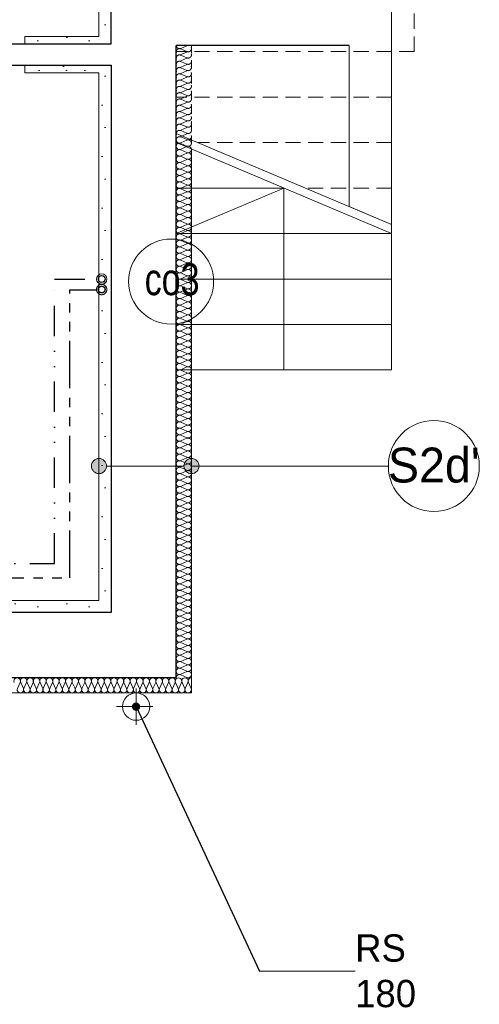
# Model space of a CAD drawing. Header units: millimetres. Extents: x -17429 to 155243, y -2908 to 188569.
# Tile 24 of 113: x 30891 to 33923, y 9383 to 15876. Entities that reach past the tile are written whole.
import ezdxf
from ezdxf.lldxf.tags import DXFTag

# ---------------------------------------------------------------- set-up
doc = ezdxf.new("R2010")
doc.units = ezdxf.units.MM
doc.header["$MEASUREMENT"] = 0
for name, pattern in [('DIVIDEX2', [2.5, 1, -0.5, 0, -0.5, 0, -0.5]), ('Hidden Line', [100, 50, -50]), ('Krawędzie ukryte', [150, 100, -50]), ('PHANTOM', [2.5, 1.25, -0.25, 0.25, -0.25, 0.25, -0.25])]:
    doc.linetypes.add(name, pattern=pattern)
doc.layers.get('0').update_dxf_attribs({"lineweight": 5})
for name, color, linetype, lineweight in [('#piony', 7, 'Continuous', 5), ('Arch ocieplenie_Nr_Pióra__21', 252, 'Continuous', 13), ('Arch opisy_Nr_Pióra__1', 252, 'Continuous', 25), ('Arch opisy_Nr_Pióra__21', 252, 'Continuous', 13), ('INWENT ODWODNIENIE_Nr_Pióra__21', 252, 'Continuous', 13), ('INWENT OPISY_Nr_Pióra__21', 252, 'Continuous', 13), ('INWENT.ŚCIANY_Nr_Pióra__1', 252, 'Continuous', 25), ('INWENT.ŚCIANY_Nr_Pióra__21', 7, 'Continuous', 13), ('Istniejące schody_Nr_Pióra__21', 7, 'Continuous', 13)]:
    doc.layers.add(name, color=color, linetype=linetype, lineweight=lineweight)
for name, color, linetype in [('#podkład', 252, 'Continuous'), ('Arch ocieplenie', 252, 'Continuous'), ('Arch opisy', 252, 'Continuous'), ('IS_Grafika', 7, 'SOLID'), ('IS_Powrót', 5, 'DASH'), ('IS_Zasilanie', 1, 'SOLID')]:
    doc.layers.add(name, color=color, linetype=linetype)
doc.layers.add('arch izolacje_Nr_Pióra__3', color=7, linetype='Continuous', lineweight=13, true_color=0xff6600)
doc.layers.add('Arch ocieplenie_Nr_Pióra__22', color=7, linetype='Continuous', lineweight=9, true_color=0x7f7f7f)
doc.styles.add('GENERATED_STYLE_4', font='txt')
doc.styles.add('MtXpl_Arial', font='txt', dxfattribs={"height": 0.2})
tags = doc.linetypes.add('DASH', pattern=[15, 10, -5]).pattern_tags.tags
tags[6:7] = [DXFTag(74, 4), DXFTag(75, 0), DXFTag(340, '0'), DXFTag(46, 0.0), DXFTag(50, 0.0), DXFTag(44, 0.0), DXFTag(45, 0.0)]
tags[4:5] = [DXFTag(74, 4), DXFTag(75, 0), DXFTag(340, '0'), DXFTag(46, 0.0), DXFTag(50, 0.0), DXFTag(44, 0.0), DXFTag(45, 0.0)]
tags = doc.linetypes.add('SOLID', pattern=[10, 10, 0]).pattern_tags.tags
tags[6:7] = [DXFTag(74, 4), DXFTag(75, 0), DXFTag(340, '0'), DXFTag(46, 0.0), DXFTag(50, 0.0), DXFTag(44, 0.0), DXFTag(45, 0.0)]
tags[4:5] = [DXFTag(74, 4), DXFTag(75, 0), DXFTag(340, '0'), DXFTag(46, 0.0), DXFTag(50, 0.0), DXFTag(44, 0.0), DXFTag(45, 0.0)]
doc.dimstyles.new('GENERATED_STYLE__6', dxfattribs={"dimtxt": 0.18, "dimasz": 109.44, "dimexe": 0.18, "dimexo": 0.0625, "dimgap": 0.09, "dimtad": 0, "dimtih": 1, "dimtoh": 1, "dimdec": 4, "dimzin": 0, "dimdsep": 46, "dimcen": 0.09, "dimadec": 0, "dimazin": 0, "dimtfac": 1, "dimtdec": 4, "dimtmove": 0, "dimatfit": 3, "dimldrblk": 'ARROWHEAD_11', "dimfxl": 1, "dimtolj": 1, "dimtzin": 0, "dimarcsym": 0})
pattern_1 = [(0, (0, 0), (0, 623.538), [60, -300]), (0, (180, 311.8), (0, 623.538), [60, -300]), (60, (0, 0), (-540, 311.769), [60, -300]), (60, (360, 0), (-540, 311.769), [60, -300]), (120, (60, 0), (540, 311.769), [60, -300]), (120, (420, 0), (540, 311.769), [60, -300]), (0, (0, 60), (0, 120), [0, -120, 0, -180]), (45, (60, 60), (-84.8528, 84.8528), [0, -90, 0, -150])]

# ---------------------------------------------------------------- blocks, each defined once
blk = doc.blocks.new('Izolacja cieplna 14_71', base_point=(32024.1, 11535.9))
at = {"layer": 'Arch ocieplenie_Nr_Pióra__22', "linetype": 'Continuous'}
for p, q in [((30894.2, 11506.1), (30876.5, 11465.7)), ((30915.5, 11465.7), (30897.8, 11506.1)), ((30936.8, 11506.1), (30919.1, 11465.7)), ((30958.1, 11465.7), (30940.4, 11506.1)), ((30979.4, 11506.1), (30961.7, 11465.7)), ((31000.7, 11465.7), (30983, 11506.1)), ((31022, 11506.1), (31004.2, 11465.7)), ((31043.2, 11465.7), (31025.5, 11506.1)), ((31064.5, 11506.1), (31046.8, 11465.7)), ((31085.8, 11465.7), (31068.1, 11506.1)), ((31107.1, 11506.1), (31089.4, 11465.7)), ((31128.4, 11465.7), (31110.7, 11506.1)), ((31149.7, 11506.1), (31131.9, 11465.7)), ((31170.9, 11465.7), (31153.2, 11506.1)), ((31192.2, 11506.1), (31174.5, 11465.7)), ((31213.5, 11465.7), (31195.8, 11506.1)), ((31234.8, 11506.1), (31217.1, 11465.7)), ((31256.1, 11465.7), (31238.4, 11506.1)), ((31277.4, 11506.1), (31259.6, 11465.7)), ((31298.6, 11465.7), (31280.9, 11506.1)), ((31319.9, 11506.1), (31302.2, 11465.7)), ((31341.2, 11465.7), (31323.5, 11506.1)), ((31362.5, 11506.1), (31344.8, 11465.7)), ((31383.8, 11465.7), (31366.1, 11506.1)), ((31405.1, 11506.1), (31387.3, 11465.7)), ((31426.3, 11465.7), (31408.6, 11506.1)), ((31447.6, 11506.1), (31429.9, 11465.7)), ((31468.9, 11465.7), (31451.2, 11506.1)), ((31490.2, 11506.1), (31472.5, 11465.7)), ((31511.5, 11465.7), (31493.8, 11506.1)), ((31532.8, 11506.1), (31515.1, 11465.7)), ((31554, 11465.7), (31536.3, 11506.1)), ((31575.3, 11506.1), (31557.6, 11465.7)), ((31596.6, 11465.7), (31578.9, 11506.1)), ((31617.9, 11506.1), (31600.2, 11465.7)), ((31639.2, 11465.7), (31621.5, 11506.1)), ((31660.5, 11506.1), (31642.8, 11465.7)), ((31681.7, 11465.7), (31664, 11506.1)), ((31703, 11506.1), (31685.3, 11465.7)), ((31724.3, 11465.7), (31706.6, 11506.1)), ((31745.6, 11506.1), (31727.9, 11465.7)), ((31766.9, 11465.7), (31749.2, 11506.1)), ((31788.2, 11506.1), (31770.5, 11465.7)), ((31809.4, 11465.7), (31791.7, 11506.1)), ((31830.7, 11506.1), (31813, 11465.7)), ((31852, 11465.7), (31834.3, 11506.1)), ((31873.3, 11506.1), (31855.6, 11465.7)), ((31894.6, 11465.7), (31876.9, 11506.1)), ((31915.9, 11506.1), (31898.2, 11465.7)), ((31937.1, 11465.7), (31919.4, 11506.1)), ((31958.4, 11506.1), (31940.7, 11465.7)), ((31979.7, 11465.7), (31962, 11506.1)), ((32001, 11506.1), (31983.3, 11465.7)), ((32022.3, 11465.7), (32004.6, 11506.1))]:
    blk.add_line(p, q, dxfattribs=at)
for centre, start_param, end_param in [((30874.8, 11514.6), 2.7288, 6.695979), ((30917.3, 11514.6), 2.7288, 6.695979), ((30959.9, 11514.6), 2.7288, 6.695979), ((31002.5, 11514.6), 2.7288, 6.695979), ((31045, 11514.6), 2.7288, 6.695979), ((31087.6, 11514.6), 2.7288, 6.695979), ((31130.2, 11514.6), 2.7288, 6.695979), ((31172.7, 11514.6), 2.7288, 6.695979), ((31215.3, 11514.6), 2.7288, 6.695979), ((31257.9, 11514.6), 2.7288, 6.695979), ((31300.4, 11514.6), 2.7288, 6.695979), ((31343, 11514.6), 2.7288, 6.695979), ((31385.6, 11514.6), 2.7288, 6.695979), ((31428.1, 11514.6), 2.7288, 6.695979), ((31470.7, 11514.6), 2.7288, 6.695979), ((31513.3, 11514.6), 2.7288, 6.695979), ((31555.8, 11514.6), 2.7288, 6.695979), ((31598.4, 11514.6), 2.7288, 6.695979), ((31641, 11514.6), 2.7288, 6.695979), ((31683.5, 11514.6), 2.7288, 6.695979), ((31726.1, 11514.6), 2.7288, 6.695979), ((31768.7, 11514.6), 2.7288, 6.695979), ((31811.2, 11514.6), 2.7288, 6.695979), ((31853.8, 11514.6), 2.7288, 6.695979), ((31896.4, 11514.6), 2.7288, 6.695979), ((31938.9, 11514.6), 2.7288, 6.695979), ((31981.5, 11514.6), 2.7288, 6.695979), ((32024.1, 11514.6), 4.712389, 6.695979), ((30896, 11457.1), 5.870392, 9.837571), ((30938.6, 11457.1), 5.870392, 9.837571), ((30981.2, 11457.1), 5.870392, 9.837571), ((31023.7, 11457.1), 5.870392, 9.837571), ((31066.3, 11457.1), 5.870392, 9.837571), ((31108.9, 11457.1), 5.870392, 9.837571), ((31151.4, 11457.1), 5.870392, 9.837571), ((31194, 11457.1), 5.870392, 9.837571), ((31236.6, 11457.1), 5.870392, 9.837571), ((31279.1, 11457.1), 5.870392, 9.837571), ((31321.7, 11457.1), 5.870392, 9.837571), ((31364.3, 11457.1), 5.870392, 9.837571), ((31406.8, 11457.1), 5.870392, 9.837571), ((31449.4, 11457.1), 5.870392, 9.837571), ((31492, 11457.1), 5.870392, 9.837571), ((31534.5, 11457.1), 5.870392, 9.837571), ((31577.1, 11457.1), 5.870392, 9.837571), ((31619.7, 11457.1), 5.870392, 9.837571), ((31662.2, 11457.1), 5.870392, 9.837571), ((31704.8, 11457.1), 5.870392, 9.837571), ((31747.4, 11457.1), 5.870392, 9.837571), ((31790, 11457.1), 5.870392, 9.837571), ((31832.5, 11457.1), 5.870392, 9.837571), ((31875.1, 11457.1), 5.870392, 9.837571), ((31917.7, 11457.1), 5.870392, 9.837571), ((31960.2, 11457.1), 5.870392, 9.837571), ((32002.8, 11457.1), 5.870392, 9.837571)]:
    blk.add_ellipse(centre, major_axis=(-21.3, 0), ratio=0.999256, start_param=start_param, end_param=end_param, dxfattribs=at)
blk = doc.blocks.new('Izolacja cieplna 14_72', base_point=(31924.1, 15083.6))
at = {"layer": 'Arch ocieplenie_Nr_Pióra__22', "linetype": 'Continuous'}
for p, q in [((31994.3, 15081.8), (31953.9, 15064)), ((31953.9, 15060.4), (31994.3, 15042.7)), ((31994.3, 15039.1), (31953.9, 15021.3)), ((31953.9, 15017.7), (31994.3, 14999.9)), ((31994.3, 14996.3), (31953.9, 14978.5)), ((31953.9, 14974.9), (31994.3, 14957.2)), ((31994.3, 14953.6), (31953.9, 14935.8)), ((31953.9, 14932.2), (31994.3, 14914.4)), ((31994.3, 14910.8), (31953.9, 14893)), ((31953.9, 14889.5), (31994.3, 14871.7)), ((31994.3, 14868.1), (31953.9, 14850.3)), ((31953.9, 14846.7), (31994.3, 14828.9)), ((31994.3, 14825.3), (31953.9, 14807.6)), ((31953.9, 14804), (31994.3, 14786.2)), ((31994.3, 14782.6), (31953.9, 14764.8)), ((31953.9, 14761.2), (31994.3, 14743.4)), ((31994.3, 14739.9), (31953.9, 14722.1)), ((31953.9, 14718.5), (31994.3, 14700.7)), ((31994.3, 14697.1), (31953.9, 14679.3)), ((31953.9, 14675.7), (31994.3, 14658)), ((31994.3, 14654.4), (31953.9, 14636.6)), ((31953.9, 14633), (31994.3, 14615.2)), ((31994.3, 14611.6), (31953.9, 14593.8)), ((31953.9, 14590.3), (31994.3, 14572.5)), ((31994.3, 14568.9), (31953.9, 14551.1)), ((31953.9, 14547.5), (31994.3, 14529.7)), ((31994.3, 14526.1), (31953.9, 14508.4)), ((31953.9, 14504.8), (31994.3, 14487)), ((31994.3, 14483.4), (31953.9, 14465.6)), ((31953.9, 14462), (31994.3, 14444.2)), ((31994.3, 14440.6), (31953.9, 14422.9)), ((31953.9, 14419.3), (31994.3, 14401.5)), ((31994.3, 14397.9), (31953.9, 14380.1)), ((31953.9, 14376.5), (31994.3, 14358.8)), ((31994.3, 14355.2), (31953.9, 14337.4)), ((31953.9, 14333.8), (31994.3, 14316)), ((31994.3, 14312.4), (31953.9, 14294.6)), ((31953.9, 14291), (31994.3, 14273.3)), ((31994.3, 14269.7), (31953.9, 14251.9)), ((31953.9, 14248.3), (31994.3, 14230.5)), ((31994.3, 14226.9), (31953.9, 14209.1)), ((31953.9, 14205.6), (31994.3, 14187.8)), ((31994.3, 14184.2), (31953.9, 14166.4)), ((31953.9, 14162.8), (31994.3, 14145)), ((31994.3, 14141.4), (31953.9, 14123.7)), ((31953.9, 14120.1), (31994.3, 14102.3)), ((31994.3, 14098.7), (31953.9, 14080.9)), ((31953.9, 14077.3), (31994.3, 14059.5)), ((31994.3, 14056), (31953.9, 14038.2)), ((31953.9, 14034.6), (31994.3, 14016.8)), ((31994.3, 14013.2), (31953.9, 13995.4)), ((31953.9, 13991.8), (31994.3, 13974.1)), ((31994.3, 13970.5), (31953.9, 13952.7)), ((31953.9, 13949.1), (31994.3, 13931.3)), ((31994.3, 13927.7), (31953.9, 13909.9)), ((31953.9, 13906.3), (31994.3, 13888.6)), ((31994.3, 13885), (31953.9, 13867.2)), ((31953.9, 13863.6), (31994.3, 13845.8)), ((31994.3, 13842.2), (31953.9, 13824.5)), ((31953.9, 13820.9), (31994.3, 13803.1)), ((31994.3, 13799.5), (31953.9, 13781.7)), ((31953.9, 13778.1), (31994.3, 13760.3)), ((31994.3, 13756.7), (31953.9, 13739)), ((31953.9, 13735.4), (31994.3, 13717.6)), ((31994.3, 13714), (31953.9, 13696.2)), ((31953.9, 13692.6), (31994.3, 13674.8)), ((31994.3, 13671.3), (31953.9, 13653.5)), ((31953.9, 13649.9), (31994.3, 13632.1)), ((31994.3, 13628.5), (31953.9, 13610.7)), ((31953.9, 13607.1), (31994.3, 13589.4)), ((31994.3, 13585.8), (31953.9, 13568)), ((31953.9, 13564.4), (31994.3, 13546.6)), ((31994.3, 13543), (31953.9, 13525.2)), ((31953.9, 13521.7), (31994.3, 13503.9)), ((31994.3, 13500.3), (31953.9, 13482.5)), ((31953.9, 13478.9), (31994.3, 13461.1)), ((31994.3, 13457.5), (31953.9, 13439.8)), ((31953.9, 13436.2), (31994.3, 13418.4)), ((31994.3, 13414.8), (31953.9, 13397)), ((31953.9, 13393.4), (31994.3, 13375.6)), ((31994.3, 13372), (31953.9, 13354.3)), ((31953.9, 13350.7), (31994.3, 13332.9)), ((31994.3, 13329.3), (31953.9, 13311.5)), ((31953.9, 13307.9), (31994.3, 13290.2)), ((31994.3, 13286.6), (31953.9, 13268.8)), ((31953.9, 13265.2), (31994.3, 13247.4)), ((31994.3, 13243.8), (31953.9, 13226)), ((31953.9, 13222.4), (31994.3, 13204.7)), ((31994.3, 13201.1), (31953.9, 13183.3)), ((31953.9, 13179.7), (31994.3, 13161.9)), ((31994.3, 13158.3), (31953.9, 13140.5)), ((31953.9, 13137), (31994.3, 13119.2)), ((31994.3, 13115.6), (31953.9, 13097.8)), ((31953.9, 13094.2), (31994.3, 13076.4)), ((31994.3, 13072.8), (31953.9, 13055.1)), ((31953.9, 13051.5), (31994.3, 13033.7)), ((31994.3, 13030.1), (31953.9, 13012.3)), ((31953.9, 13008.7), (31994.3, 12990.9)), ((31994.3, 12987.4), (31953.9, 12969.6)), ((31953.9, 12966), (31994.3, 12948.2)), ((31994.3, 12944.6), (31953.9, 12926.8)), ((31953.9, 12923.2), (31994.3, 12905.5)), ((31994.3, 12901.9), (31953.9, 12884.1)), ((31953.9, 12880.5), (31994.3, 12862.7)), ((31994.3, 12859.1), (31953.9, 12841.3)), ((31953.9, 12837.8), (31994.3, 12820)), ((31994.3, 12816.4), (31953.9, 12798.6)), ((31953.9, 12795), (31994.3, 12777.2)), ((31994.3, 12773.6), (31953.9, 12755.9)), ((31953.9, 12752.3), (31994.3, 12734.5)), ((31994.3, 12730.9), (31953.9, 12713.1)), ((31953.9, 12709.5), (31994.3, 12691.7)), ((31994.3, 12688.1), (31953.9, 12670.4)), ((31953.9, 12666.8), (31994.3, 12649)), ((31994.3, 12645.4), (31953.9, 12627.6)), ((31953.9, 12624), (31994.3, 12606.2)), ((31994.3, 12602.7), (31953.9, 12584.9)), ((31953.9, 12581.3), (31994.3, 12563.5)), ((31994.3, 12559.9), (31953.9, 12542.1)), ((31953.9, 12538.5), (31994.3, 12520.8)), ((31994.3, 12517.2), (31953.9, 12499.4)), ((31953.9, 12495.8), (31994.3, 12478)), ((31994.3, 12474.4), (31953.9, 12456.6)), ((31953.9, 12453.1), (31994.3, 12435.3)), ((31994.3, 12431.7), (31953.9, 12413.9)), ((31953.9, 12410.3), (31994.3, 12392.5)), ((31994.3, 12388.9), (31953.9, 12371.2)), ((31953.9, 12367.6), (31994.3, 12349.8)), ((31994.3, 12346.2), (31953.9, 12328.4)), ((31953.9, 12324.8), (31994.3, 12307)), ((31994.3, 12303.5), (31953.9, 12285.7)), ((31953.9, 12282.1), (31994.3, 12264.3)), ((31994.3, 12260.7), (31953.9, 12242.9)), ((31953.9, 12239.3), (31994.3, 12221.6)), ((31994.3, 12218), (31953.9, 12200.2)), ((31953.9, 12196.6), (31994.3, 12178.8)), ((31994.3, 12175.2), (31953.9, 12157.4)), ((31953.9, 12153.8), (31994.3, 12136.1)), ((31994.3, 12132.5), (31953.9, 12114.7)), ((31953.9, 12111.1), (31994.3, 12093.3)), ((31994.3, 12089.7), (31953.9, 12071.9)), ((31953.9, 12068.4), (31994.3, 12050.6)), ((31994.3, 12047), (31953.9, 12029.2)), ((31953.9, 12025.6), (31994.3, 12007.8)), ((31994.3, 12004.2), (31953.9, 11986.5)), ((31953.9, 11982.9), (31994.3, 11965.1)), ((31994.3, 11961.5), (31953.9, 11943.7)), ((31953.9, 11940.1), (31994.3, 11922.3)), ((31994.3, 11918.8), (31953.9, 11901)), ((31953.9, 11897.4), (31994.3, 11879.6)), ((31994.3, 11876), (31953.9, 11858.2)), ((31953.9, 11854.6), (31994.3, 11836.9)), ((31994.3, 11833.3), (31953.9, 11815.5)), ((31953.9, 11811.9), (31994.3, 11794.1)), ((31994.3, 11790.5), (31953.9, 11772.7)), ((31953.9, 11769.2), (31994.3, 11751.4)), ((31994.3, 11747.8), (31953.9, 11730)), ((31953.9, 11726.4), (31994.3, 11708.6)), ((31994.3, 11705), (31953.9, 11687.3)), ((31953.9, 11683.7), (31994.3, 11665.9)), ((31994.3, 11662.3), (31953.9, 11644.5)), ((31953.9, 11640.9), (31994.3, 11623.1)), ((31994.3, 11619.5), (31953.9, 11601.8)), ((31953.9, 11598.2), (31994.3, 11580.4)), ((31994.3, 11576.8), (31953.9, 11559)), ((31953.9, 11555.4), (31994.3, 11537.7))]:
    blk.add_line(p, q, dxfattribs=at)
for centre, start_param, end_param in [((31945.3, 15040.9), 2.7288, 6.695979), ((31945.3, 15083.6), 4.712389, 6.695979), ((32002.8, 15062.2), 5.870392, 9.837571), ((31945.3, 14998.1), 2.7288, 6.695979), ((32002.8, 15019.5), 5.870392, 9.837571), ((32002.8, 14976.7), 5.870392, 9.837571), ((31945.3, 14955.4), 2.7288, 6.695979), ((31945.3, 14912.6), 2.7288, 6.695979), ((32002.8, 14934), 5.870392, 9.837571), ((31945.3, 14869.9), 2.7288, 6.695979), ((32002.8, 14891.3), 5.870392, 9.837571), ((32002.8, 14848.5), 5.870392, 9.837571), ((31945.3, 14827.1), 2.7288, 6.695979), ((31945.3, 14784.4), 2.7288, 6.695979), ((32002.8, 14805.8), 5.870392, 9.837571), ((31945.3, 14741.7), 2.7288, 6.695979), ((32002.8, 14763), 5.870392, 9.837571), ((32002.8, 14720.3), 5.870392, 9.837571), ((31945.3, 14698.9), 2.7288, 6.695979), ((31945.3, 14656.2), 2.7288, 6.695979), ((32002.8, 14677.5), 5.870392, 9.837571), ((31945.3, 14613.4), 2.7288, 6.695979), ((32002.8, 14634.8), 5.870392, 9.837571), ((32002.8, 14592), 5.870392, 9.837571), ((31945.3, 14570.7), 2.7288, 6.695979), ((31945.3, 14527.9), 2.7288, 6.695979), ((32002.8, 14549.3), 5.870392, 9.837571), ((31945.3, 14485.2), 2.7288, 6.695979), ((32002.8, 14506.6), 5.870392, 9.837571), ((32002.8, 14463.8), 5.870392, 9.837571), ((31945.3, 14442.4), 2.7288, 6.695979), ((31945.3, 14399.7), 2.7288, 6.695979), ((32002.8, 14421.1), 5.870392, 9.837571), ((31945.3, 14357), 2.7288, 6.695979), ((32002.8, 14378.3), 5.870392, 9.837571), ((32002.8, 14335.6), 5.870392, 9.837571), ((31945.3, 14314.2), 2.7288, 6.695979), ((31945.3, 14271.5), 2.7288, 6.695979), ((32002.8, 14292.8), 5.870392, 9.837571), ((31945.3, 14228.7), 2.7288, 6.695979), ((32002.8, 14250.1), 5.870392, 9.837571), ((32002.8, 14207.4), 5.870392, 9.837571), ((31945.3, 14186), 2.7288, 6.695979), ((31945.3, 14143.2), 2.7288, 6.695979), ((32002.8, 14164.6), 5.870392, 9.837571), ((31945.3, 14100.5), 2.7288, 6.695979), ((32002.8, 14121.9), 5.870392, 9.837571), ((32002.8, 14079.1), 5.870392, 9.837571), ((31945.3, 14057.7), 2.7288, 6.695979), ((31945.3, 14015), 2.7288, 6.695979), ((32002.8, 14036.4), 5.870392, 9.837571), ((31945.3, 13972.3), 2.7288, 6.695979), ((32002.8, 13993.6), 5.870392, 9.837571), ((32002.8, 13950.9), 5.870392, 9.837571), ((31945.3, 13929.5), 2.7288, 6.695979), ((31945.3, 13886.8), 2.7288, 6.695979), ((32002.8, 13908.1), 5.870392, 9.837571), ((31945.3, 13844), 2.7288, 6.695979), ((32002.8, 13865.4), 5.870392, 9.837571), ((32002.8, 13822.7), 5.870392, 9.837571), ((31945.3, 13801.3), 2.7288, 6.695979), ((31945.3, 13758.5), 2.7288, 6.695979), ((32002.8, 13779.9), 5.870392, 9.837571), ((31945.3, 13715.8), 2.7288, 6.695979), ((32002.8, 13737.2), 5.870392, 9.837571), ((32002.8, 13694.4), 5.870392, 9.837571), ((31945.3, 13673.1), 2.7288, 6.695979), ((31945.3, 13630.3), 2.7288, 6.695979), ((32002.8, 13651.7), 5.870392, 9.837571), ((31945.3, 13587.6), 2.7288, 6.695979), ((32002.8, 13608.9), 5.870392, 9.837571), ((32002.8, 13566.2), 5.870392, 9.837571), ((31945.3, 13544.8), 2.7288, 6.695979), ((31945.3, 13502.1), 2.7288, 6.695979), ((32002.8, 13523.4), 5.870392, 9.837571), ((31945.3, 13459.3), 2.7288, 6.695979), ((31945.3, 13416.6), 2.7288, 6.695979), ((32002.8, 13480.7), 5.870392, 9.837571), ((32002.8, 13438), 5.870392, 9.837571), ((31945.3, 13373.8), 2.7288, 6.695979), ((32002.8, 13395.2), 5.870392, 9.837571), ((32002.8, 13352.5), 5.870392, 9.837571), ((31945.3, 13331.1), 2.7288, 6.695979), ((31945.3, 13288.4), 2.7288, 6.695979), ((32002.8, 13309.7), 5.870392, 9.837571), ((31945.3, 13245.6), 2.7288, 6.695979), ((32002.8, 13267), 5.870392, 9.837571), ((32002.8, 13224.2), 5.870392, 9.837571), ((31945.3, 13202.9), 2.7288, 6.695979), ((31945.3, 13160.1), 2.7288, 6.695979), ((32002.8, 13181.5), 5.870392, 9.837571), ((31945.3, 13117.4), 2.7288, 6.695979), ((32002.8, 13138.8), 5.870392, 9.837571), ((32002.8, 13096), 5.870392, 9.837571), ((31945.3, 13074.6), 2.7288, 6.695979), ((31945.3, 13031.9), 2.7288, 6.695979), ((32002.8, 13053.3), 5.870392, 9.837571), ((31945.3, 12989.1), 2.7288, 6.695979), ((32002.8, 13010.5), 5.870392, 9.837571), ((32002.8, 12967.8), 5.870392, 9.837571), ((31945.3, 12946.4), 2.7288, 6.695979), ((31945.3, 12903.7), 2.7288, 6.695979), ((32002.8, 12925), 5.870392, 9.837571), ((31945.3, 12860.9), 2.7288, 6.695979), ((32002.8, 12882.3), 5.870392, 9.837571), ((32002.8, 12839.5), 5.870392, 9.837571), ((31945.3, 12818.2), 2.7288, 6.695979), ((31945.3, 12775.4), 2.7288, 6.695979), ((32002.8, 12796.8), 5.870392, 9.837571), ((31945.3, 12732.7), 2.7288, 6.695979), ((32002.8, 12754.1), 5.870392, 9.837571), ((32002.8, 12711.3), 5.870392, 9.837571), ((31945.3, 12689.9), 2.7288, 6.695979), ((31945.3, 12647.2), 2.7288, 6.695979), ((32002.8, 12668.6), 5.870392, 9.837571), ((31945.3, 12604.5), 2.7288, 6.695979), ((32002.8, 12625.8), 5.870392, 9.837571), ((32002.8, 12583.1), 5.870392, 9.837571), ((31945.3, 12561.7), 2.7288, 6.695979), ((31945.3, 12519), 2.7288, 6.695979), ((32002.8, 12540.3), 5.870392, 9.837571), ((31945.3, 12476.2), 2.7288, 6.695979), ((32002.8, 12497.6), 5.870392, 9.837571), ((32002.8, 12454.9), 5.870392, 9.837571), ((31945.3, 12433.5), 2.7288, 6.695979), ((31945.3, 12390.7), 2.7288, 6.695979), ((32002.8, 12412.1), 5.870392, 9.837571), ((31945.3, 12348), 2.7288, 6.695979), ((32002.8, 12369.4), 5.870392, 9.837571), ((32002.8, 12326.6), 5.870392, 9.837571), ((31945.3, 12305.2), 2.7288, 6.695979), ((31945.3, 12262.5), 2.7288, 6.695979), ((32002.8, 12283.9), 5.870392, 9.837571), ((31945.3, 12219.8), 2.7288, 6.695979), ((32002.8, 12241.1), 5.870392, 9.837571), ((32002.8, 12198.4), 5.870392, 9.837571), ((31945.3, 12177), 2.7288, 6.695979), ((31945.3, 12134.3), 2.7288, 6.695979), ((32002.8, 12155.6), 5.870392, 9.837571), ((31945.3, 12091.5), 2.7288, 6.695979), ((32002.8, 12112.9), 5.870392, 9.837571), ((32002.8, 12070.2), 5.870392, 9.837571), ((31945.3, 12048.8), 2.7288, 6.695979), ((31945.3, 12006), 2.7288, 6.695979), ((32002.8, 12027.4), 5.870392, 9.837571), ((31945.3, 11963.3), 2.7288, 6.695979), ((32002.8, 11984.7), 5.870392, 9.837571), ((32002.8, 11941.9), 5.870392, 9.837571), ((31945.3, 11920.6), 2.7288, 6.695979), ((31945.3, 11877.8), 2.7288, 6.695979), ((32002.8, 11899.2), 5.870392, 9.837571), ((31945.3, 11835.1), 2.7288, 6.695979), ((32002.8, 11856.4), 5.870392, 9.837571), ((32002.8, 11813.7), 5.870392, 9.837571), ((31945.3, 11792.3), 2.7288, 6.695979), ((31945.3, 11749.6), 2.7288, 6.695979), ((32002.8, 11770.9), 5.870392, 9.837571), ((31945.3, 11706.8), 2.7288, 6.695979), ((31945.3, 11664.1), 2.7288, 6.695979), ((32002.8, 11728.2), 5.870392, 9.837571), ((32002.8, 11685.5), 5.870392, 9.837571), ((31945.3, 11621.3), 2.7288, 6.695979), ((32002.8, 11642.7), 5.870392, 9.837571), ((32002.8, 11600), 5.870392, 9.837571), ((31945.3, 11578.6), 2.7288, 6.695979), ((31945.3, 11535.9), 2.7288, 4.712389), ((32002.8, 11557.2), 5.870392, 9.837571)]:
    blk.add_ellipse(centre, major_axis=(0, -21.4), ratio=0.995126, start_param=start_param, end_param=end_param, dxfattribs=at)
blk = doc.blocks.new('Izolacja cieplna 14_73', base_point=(31924.1, 15705.9))
at = {"layer": 'Arch ocieplenie_Nr_Pióra__22', "linetype": 'Hidden Line'}
for p, q in [((31994.3, 15704.1), (31953.9, 15686.9)), ((31953.9, 15683.4), (31994.3, 15666.1)), ((31994.3, 15662.6), (31953.9, 15645.4)), ((31953.9, 15641.9), (31994.3, 15624.6)), ((31994.3, 15621.1), (31953.9, 15603.9)), ((31953.9, 15600.4), (31994.3, 15583.1)), ((31994.3, 15579.7), (31953.9, 15562.4)), ((31953.9, 15558.9), (31994.3, 15541.7)), ((31994.3, 15538.2), (31953.9, 15520.9)), ((31953.9, 15517.4), (31994.3, 15500.2)), ((31994.3, 15496.7), (31953.9, 15479.4)), ((31953.9, 15476), (31994.3, 15458.7)), ((31994.3, 15455.2), (31953.9, 15438)), ((31953.9, 15434.5), (31994.3, 15417.2)), ((31994.3, 15413.7), (31953.9, 15396.5)), ((31953.9, 15393), (31994.3, 15375.7)), ((31994.3, 15372.2), (31953.9, 15355)), ((31953.9, 15351.5), (31994.3, 15334.2)), ((31994.3, 15330.8), (31953.9, 15313.5)), ((31953.9, 15310), (31994.3, 15292.8)), ((31994.3, 15289.3), (31953.9, 15272)), ((31953.9, 15268.5), (31994.3, 15251.3)), ((31994.3, 15247.8), (31953.9, 15230.5)), ((31953.9, 15227.1), (31994.3, 15209.8)), ((31994.3, 15206.3), (31953.9, 15189.1)), ((31953.9, 15185.6), (31994.3, 15168.3)), ((31994.3, 15164.8), (31953.9, 15147.6)), ((31953.9, 15144.1), (31994.3, 15126.8)), ((31994.3, 15123.3), (31953.9, 15106.1)), ((31953.9, 15102.6), (31994.3, 15085.3))]:
    blk.add_line(p, q, dxfattribs=at)
for centre, start_param, end_param in [((31945.3, 15664.4), 1.158004, 5.125183), ((31945.3, 15705.9), 3.141593, 5.125182), ((32002.8, 15685.1), 4.299595, 8.266775), ((32002.8, 15643.6), 4.299595, 8.266775), ((31945.3, 15622.9), 1.158004, 5.125183), ((31945.3, 15581.4), 1.158004, 5.125183), ((32002.8, 15602.1), 4.299595, 8.266775), ((32002.8, 15560.7), 4.299595, 8.266775), ((31945.3, 15539.9), 1.158004, 5.125183), ((31945.3, 15498.4), 1.158004, 5.125183), ((32002.8, 15519.2), 4.299595, 8.266775), ((31945.3, 15457), 1.158004, 5.125183), ((32002.8, 15477.7), 4.299595, 8.266775), ((32002.8, 15436.2), 4.299595, 8.266775), ((31945.3, 15415.5), 1.158004, 5.125183), ((31945.3, 15374), 1.158004, 5.125183), ((32002.8, 15394.7), 4.299595, 8.266775), ((31945.3, 15332.5), 1.158004, 5.125183), ((32002.8, 15353.2), 4.299595, 8.266775), ((32002.8, 15311.8), 4.299595, 8.266775), ((31945.3, 15291), 1.158004, 5.125183), ((31945.3, 15249.5), 1.158004, 5.125183), ((32002.8, 15270.3), 4.299595, 8.266775), ((31945.3, 15208.1), 1.158004, 5.125183), ((32002.8, 15228.8), 4.299595, 8.266775), ((32002.8, 15187.3), 4.299595, 8.266775), ((31945.3, 15166.6), 1.158004, 5.125183), ((31945.3, 15125.1), 1.158004, 5.125183), ((32002.8, 15145.8), 4.299595, 8.266775), ((31945.3, 15083.6), 1.158004, 3.141593), ((32002.8, 15104.3), 4.299595, 8.266775)]:
    blk.add_ellipse(centre, major_axis=(21.3, 0), ratio=0.975267, start_param=start_param, end_param=end_param, dxfattribs=at)
blk = doc.blocks.new('Ściana_65', base_point=(31494.1, 16095.9))
at = {"layer": 'Arch ocieplenie_Nr_Pióra__21', "linetype": 'Continuous'}
h = blk.add_hatch(dxfattribs=at)
h.set_pattern_fill('Structural_Concrete', color=256, style=0, pattern_type=2)
h.set_pattern_definition(pattern_1)
h.paths.add_polyline_path([(31414.1, 16095.9), (31414.1, 15765.9), (31494.1, 15715.9), (31494.1, 16095.9)], flags=0)
for p, q in [((31414.1, 16095.9), (31414.1, 15765.9)), ((31494.1, 16095.9), (31414.1, 16095.9)), ((31494.1, 15715.9), (31494.1, 16095.9))]:
    blk.add_line(p, q, dxfattribs=at)
blk = doc.blocks.new('Ściana_66', base_point=(31494.1, 15575.9))
at = {"layer": 'Arch ocieplenie_Nr_Pióra__21', "linetype": 'Continuous'}
h = blk.add_hatch(dxfattribs=at)
h.set_pattern_fill('Structural_Concrete', color=256, style=0, pattern_type=2)
h.set_pattern_definition(pattern_1)
h.paths.add_polyline_path([(31414.1, 15525.9), (31414.1, 12045.9), (31494.1, 11965.9), (31494.1, 15575.9)], flags=0)
for p, q in [((31414.1, 15525.9), (31414.1, 12045.9)), ((31494.1, 11965.9), (31494.1, 15575.9))]:
    blk.add_line(p, q, dxfattribs=at)
blk = doc.blocks.new('Ściana_67', base_point=(31494.1, 11965.9))
at = {"layer": 'Arch ocieplenie_Nr_Pióra__21', "linetype": 'Continuous'}
h = blk.add_hatch(dxfattribs=at)
h.set_pattern_fill('Structural_Concrete', color=256, style=0, pattern_type=2)
h.set_pattern_definition(pattern_1)
h.paths.add_polyline_path([(31414.1, 12045.9), (29004.1, 12045.9), (28954.1, 11965.9), (31494.1, 11965.9)], flags=0)
for p, q in [((31414.1, 12045.9), (29004.1, 12045.9)), ((28954.1, 11965.9), (31494.1, 11965.9))]:
    blk.add_line(p, q, dxfattribs=at)
blk = doc.blocks.new('Ściana_96', base_point=(31494.1, 15575.9))
at = {"layer": 'Arch ocieplenie_Nr_Pióra__21', "linetype": 'Continuous'}
h = blk.add_hatch(dxfattribs=at)
h.set_pattern_fill('Structural_Concrete', color=256, style=0, pattern_type=2)
h.set_pattern_definition(pattern_1)
h.paths.add_polyline_path([(31494.1, 15575.9), (30924.1, 15575.9), (30924.1, 15525.9), (31414.1, 15525.9)], flags=0)
for p, q in [((31494.1, 15575.9), (30924.1, 15575.9)), ((30924.1, 15575.9), (30924.1, 15525.9)), ((30924.1, 15525.9), (31414.1, 15525.9))]:
    blk.add_line(p, q, dxfattribs=at)
blk = doc.blocks.new('Ściana_97', base_point=(31494.1, 15715.9))
at = {"layer": 'Arch ocieplenie_Nr_Pióra__21', "linetype": 'Continuous'}
h = blk.add_hatch(dxfattribs=at)
h.set_pattern_fill('Structural_Concrete', color=256, style=0, pattern_type=2)
h.set_pattern_definition(pattern_1)
h.paths.add_polyline_path([(31414.1, 15765.9), (30924.1, 15765.9), (30924.1, 15715.9), (31494.1, 15715.9)], flags=0)
for p, q in [((31414.1, 15765.9), (30924.1, 15765.9)), ((30924.1, 15765.9), (30924.1, 15715.9)), ((30924.1, 15715.9), (31494.1, 15715.9))]:
    blk.add_line(p, q, dxfattribs=at)
blk = doc.blocks.new('Linia_80', base_point=(32024.1, 12932.6))
at = {"layer": 'Arch opisy_Nr_Pióra__21', "linetype": 'Continuous'}
blk.add_line((32024.1, 12932.6), (33323.1, 12932.6), dxfattribs=at)
blk.add_circle((33623.1, 12932.6), 300, dxfattribs=at)
blk = doc.blocks.new('Linia_81', base_point=(31414.1, 12932.6))
at = {"layer": 'Arch opisy_Nr_Pióra__21', "linetype": 'Continuous'}
for points in [[(31464.1, 12932.6), (31460.3, 12951.7), (31449.4, 12967.9), (31433.2, 12978.8), (31414.1, 12982.6), (31394.9, 12978.8), (31378.7, 12967.9), (31367.9, 12951.7), (31364.1, 12932.6), (31367.9, 12913.4), (31378.7, 12897.2), (31394.9, 12886.4), (31414.1, 12882.6), (31433.2, 12886.4), (31449.4, 12897.2), (31460.3, 12913.4)], [(32074.1, 12932.6), (32070.3, 12951.7), (32059.4, 12967.9), (32043.2, 12978.8), (32024.1, 12982.6), (32004.9, 12978.8), (31988.7, 12967.9), (31977.9, 12951.7), (31974.1, 12932.6), (31977.9, 12913.4), (31988.7, 12897.2), (32004.9, 12886.4), (32024.1, 12882.6), (32043.2, 12886.4), (32059.4, 12897.2), (32070.3, 12913.4)]]:
    blk.add_hatch(color=256, dxfattribs=at).paths.add_polyline_path(points, flags=0)
blk.add_line((31464.1, 12932.6), (31974.1, 12932.6), dxfattribs=at)
for centre in [(31414.1, 12932.6), (32024.1, 12932.6)]:
    blk.add_circle(centre, 50, dxfattribs=at)
blk = doc.blocks.new('ARROWHEAD_11')
at = {"color": 0, "linetype": 'Continuous', "lineweight": 0}
blk.add_line((0, 0), (-1, 0), dxfattribs=at)
at = {"color": 0, "linetype": 'Continuous', "lineweight": 0, "const_width": 0.25, "flags": 128}
blk.add_lwpolyline([(-0.125, 0, 1), (0.125, 0, 1)], format="xyb", close=True, dxfattribs=at)
blk = doc.blocks.new('YGGG')
at = {"layer": 'arch izolacje_Nr_Pióra__3', "color": 252, "linetype": 'Continuous'}
for p, q in [((33344.1, 15985.9), (33344.1, 14525.9)), ((32024.1, 15023.6), (32024.1, 11435.9)), ((32024.1, 11435.9), (21552.5, 11435.9))]:
    blk.add_line(p, q, dxfattribs=at)
at = {"layer": 'arch izolacje_Nr_Pióra__3', "color": 252, "linetype": 'Hidden Line'}
blk.add_line((32024.1, 15705.9), (32024.1, 15023.6), dxfattribs=at)
at = {"layer": 'INWENT ODWODNIENIE_Nr_Pióra__21', "color": 252, "linetype": 'Continuous'}
for p, q in [((31659.1, 11465.9), (31659.1, 11225.9)), ((31529.1, 11345.9), (31769.1, 11345.9))]:
    blk.add_line(p, q, dxfattribs=at)
blk.add_circle((31659.1, 11345.9), 90, dxfattribs=at)
at = {"layer": 'INWENT.ŚCIANY_Nr_Pióra__1', "color": 252, "linetype": 'Continuous'}
for p, q in [((31494.1, 15715.9), (31494.1, 16095.9)), ((30694.1, 15715.9), (31494.1, 15715.9)), ((31924.1, 11535.9), (31924.1, 15705.9)), ((33064.1, 15705.9), (31924.1, 15705.9)), ((30694.1, 15575.9), (31494.1, 15575.9)), ((31494.1, 15575.9), (31494.1, 11965.9)), ((31494.1, 11965.9), (30214.1, 11965.9)), ((31919.1, 11535.9), (30214.1, 11535.9))]:
    blk.add_line(p, q, dxfattribs=at)
at = {"layer": 'INWENT.ŚCIANY_Nr_Pióra__21', "color": 252, "linetype": 'Continuous'}
for p in [(33064.1, 15705.9), (33344.1, 14525.9)]:
    blk.add_line(p, (33064.1, 14644.2), dxfattribs=at)
at = {"layer": 'Istniejące schody_Nr_Pióra__21', "color": 252, "linetype": 'Krawędzie ukryte'}
for p, q in [((33494.1, 15665.9), (33494.1, 19345.9)), ((33494.1, 15665.9), (31924.1, 15665.9)), ((33344.1, 14525.9), (33344.1, 15665.9)), ((33344.1, 15365.9), (31924.1, 15365.9)), ((33344.1, 15065.9), (32066.1, 15065.9)), ((33344.1, 14765.9), (32776.1, 14765.9))]:
    blk.add_line(p, q, dxfattribs=at)
at = {"layer": 'Istniejące schody_Nr_Pióra__21', "color": 252, "linetype": 'Continuous'}
for p, q in [((31924.1, 15125.9), (33344.1, 14525.9)), ((31924.1, 15065.9), (33344.1, 14465.9)), ((32634.1, 14765.9), (31924.1, 14465.9)), ((32634.1, 14765.9), (31924.1, 14765.9)), ((32634.1, 13565.9), (32634.1, 14765.9)), ((33344.1, 13565.9), (33344.1, 14525.9)), ((33344.1, 14465.9), (31924.1, 14465.9)), ((33344.1, 14165.9), (31924.1, 14165.9)), ((33344.1, 13865.9), (31924.1, 13865.9)), ((33344.1, 13565.9), (31924.1, 13565.9))]:
    blk.add_line(p, q, dxfattribs=at)
at = {"layer": 'Arch ocieplenie', "color": 252}
for name, p in [('Ściana_65', (31494.1, 16095.9)), ('Ściana_97', (31494.1, 15715.9)), ('Ściana_96', (31494.1, 15575.9)), ('Ściana_66', (31494.1, 15575.9)), ('Ściana_67', (31494.1, 11965.9))]:
    blk.add_blockref(name, p, dxfattribs=at)
at = {"layer": 'Arch ocieplenie', "color": 252, "linetype": 'Hidden Line', "lineweight": 9}
blk.add_blockref('Izolacja cieplna 14_73', (31924.1, 15705.9), dxfattribs=at)
at = {"layer": 'Arch ocieplenie', "color": 252, "linetype": 'Continuous', "lineweight": 9}
for name, p in [('Izolacja cieplna 14_72', (31924.1, 15083.6)), ('Izolacja cieplna 14_71', (32024.1, 11535.9))]:
    blk.add_blockref(name, p, dxfattribs=at)
at = {"layer": 'Arch opisy', "color": 252, "linetype": 'Continuous'}
for name, p in [('Linia_80', (32024.1, 12932.6)), ('Linia_81', (31414.1, 12932.6))]:
    blk.add_blockref(name, p, dxfattribs=at)
at = {"layer": 'Arch opisy_Nr_Pióra__1', "color": 252, "linetype": 'Continuous', "insert": (33623.1, 13054), "char_height": 230, "attachment_point": 2, "style": 'GENERATED_STYLE_4'}
blk.add_mtext("{S2d'}", dxfattribs=at)
at = {"layer": 'INWENT OPISY_Nr_Pióra__21', "color": 252, "linetype": 'Continuous', "insert": (33104.2, 9602.9), "char_height": 180, "width": 692.895, "attachment_point": 4, "style": 'GENERATED_STYLE_4'}
blk.add_mtext('{RS 180}', dxfattribs=at)
at = {"layer": 'INWENT OPISY_Nr_Pióra__21', "color": 252, "linetype": 'Continuous', "annotation_type": 0, "has_hookline": 1, "hookline_direction": 0, "text_width": 428.6}
blk.add_leader([(31659.1, 11345.9), (32473.4, 9602), (33104.1, 9602.9)], dimstyle='GENERATED_STYLE__6', dxfattribs=at)

msp = doc.modelspace()

# ---------------------------------------------------------------- linework, layer by layer
at = {"layer": '#piony', "color": 7}
msp.add_circle((31890, 14149.2), 280.2, dxfattribs=at)
at = {"layer": 'IS_Powrót', "color": 5, "linetype": 'DIVIDEX2', "lineweight": 30, "ltscale": 200}
for p, q in [((31121.4, 12288.9), (31121.4, 14165.9)), ((31121.4, 14165.9), (31398.1, 14165.9)), ((24456.5, 12288.9), (31121.4, 12288.9))]:
    msp.add_line(p, q, dxfattribs=at)
at = {"layer": 'IS_Powrót', "color": 5, "lineweight": 0, "ltscale": 20}
msp.add_circle((31432.2, 14165.8), 34.1, dxfattribs=at)
at = {"layer": 'IS_Powrót', "color": 5, "lineweight": 30, "ltscale": 20}
for centre in [(31432.2, 14165.8), (31432, 14096.3)]:
    msp.add_circle(centre, 22.1, dxfattribs=at)
at = {"layer": 'IS_Zasilanie', "color": 1, "linetype": 'PHANTOM', "lineweight": 30, "ltscale": 250}
for p, q in [((31221.4, 12195.1), (31221.4, 14095.1)), ((31221.4, 14095.1), (31397.9, 14095.1)), ((24356.5, 12195.1), (31221.4, 12195.1))]:
    msp.add_line(p, q, dxfattribs=at)
at = {"layer": 'IS_Zasilanie', "color": 1, "linetype": 'PHANTOM', "lineweight": 0, "ltscale": 250}
msp.add_circle((31432, 14096.3), 34.1, dxfattribs=at)
at = {"layer": 'IS_Zasilanie', "color": 1, "linetype": 'PHANTOM', "lineweight": 30, "ltscale": 250}
msp.add_circle((31432, 14096.3), 22.1, dxfattribs=at)
msp.add_circle((31432, 14096.3), 22.1, dxfattribs=at)

# ---------------------------------------------------------------- block references
at = {"layer": '#podkład'}
msp.add_blockref('YGGG', (0, 0), dxfattribs=at)

# ---------------------------------------------------------------- texts
at = {"layer": 'IS_Grafika', "color": 7, "lineweight": 5, "ltscale": 10, "style": 'MtXpl_Arial', "width": 0.8}
msp.add_text('co3', height=210, dxfattribs=at).set_placement((31715.5, 14059.2))

doc.saveas('drawing.dxf')
